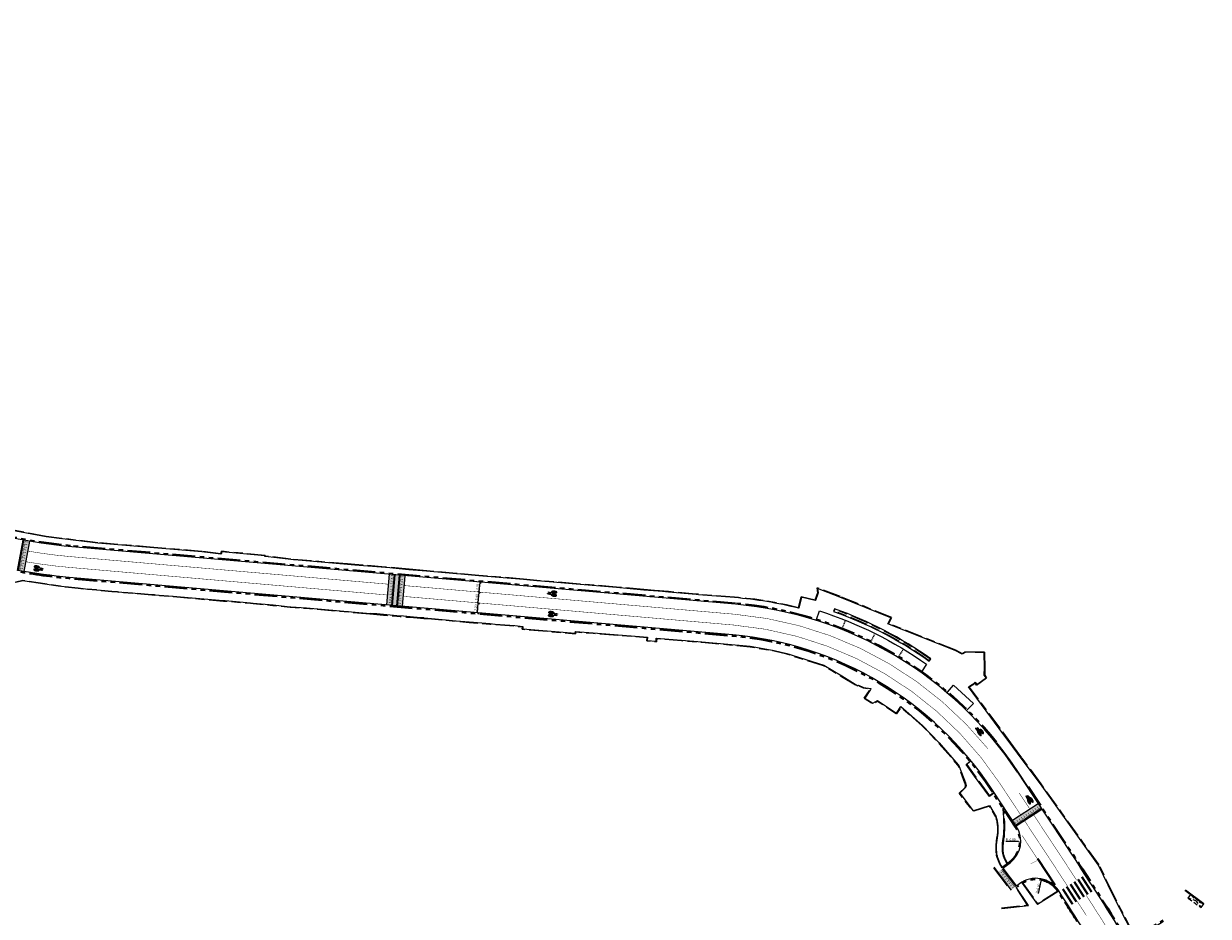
# Model space of a CAD drawing. Header units: metres. Extents: x -5 to 205656, y -9 to 393038.
# Tile 23 of 29: x 203346 to 203608, y 391954 to 392152. Entities that reach past the tile are written whole.
import ezdxf

# ---------------------------------------------------------------- set-up
doc = ezdxf.new("R2010")
doc.units = ezdxf.units.M
for name, pattern in [('DASHDOT', [1, 0.5, -0.25, 0, -0.25]), ('DASHED', [0.75, 0.5, -0.25]), ('DASHED2', [0.375, 0.25, -0.125]), ('VH-OPSLUITBAND_100X200', [16, 8, -2, 4, -2]), ('VH-TROTTOIRBAND_180-200', [20, 10, -2, 2, -2, 2, -2]), ('VW-1-1_STREEP', [2, 1, -1]), ('ZZ-AFBREEK-SO', [7, 4, -1, 1, -1])]:
    doc.linetypes.add(name, pattern=pattern)
for name, color, linetype, lineweight in [('Freesvakken_nle', 7, 'DASHED', 20), ('N-WE-VH-KANTOPSLUITING_BUSPERRONBAND', 4, 'Continuous', 15), ('N-WE-VH-KANTOPSLUITING_OPSLUITBAND_100X200-G', 7, 'VH-OPSLUITBAND_100X200', 30), ('N-WE-VH-KANTOPSLUITING_TROTTOIRBAND_180 200-G', 6, 'VH-TROTTOIRBAND_180-200', 40), ('N-WE-VH-KANTOPSLUITING_VOORKANTBAND-G', 7, 'Continuous', 15), ('N-WE-VH-VERHARDING_BESTRATING PATKEERVAK', 7, 'Continuous', 18), ('N-WE-VW-MARKERING_DWARS_DRIEHOEK_5050-G', 255, 'VW-HAAIETAND50-L-N', 35), ('N-WE-VW-MARKERING_LANGS_STREEP_11-G', 255, 'VW-1-1_STREEP', 13), ('N-WE-VW-MARKERING_SYMBOOL-S', 255, 'Continuous', 25), ('X-XX-AL-AANKLEDING-M', 7, 'Continuous', 18), ('X-XX-AL-AANPIJLING-M', 7, 'Continuous', 18), ('X-XX-AL-AFBREEKLIJN-G', 7, 'ZZ-AFBREEK-SO', 40)]:
    doc.layers.add(name, color=color, linetype=linetype, lineweight=lineweight)
for name, color, linetype in [('N-WE-VH-PLATEAU-G', 7, 'Continuous'), ('N-WE-VW-MARKERING_LANGS_STREEP-G', 255, 'Continuous'), ('N-WE-VW-MARKERING_VOP', 255, 'Continuous')]:
    doc.layers.add(name, color=color, linetype=linetype)
doc.styles.add('NLCS-ISO-M200-T25', font='NLCS-ISO.ttf', dxfattribs={"height": 0.5})
doc.styles.get("Standard").update_dxf_attribs({"font": 'arial.ttf'})
doc.linetypes.add('VW-HAAIETAND50-L-N', pattern='A,0,-0.5,[150,NLCS.SHX,S=1,R=0,X=-0.625,Y=-0.25],-0.5', length=1)
doc.dimstyles.new('NLCS-M200-T25-PIJL_L3_H2', dxfattribs={"dimscale": 0.2, "dimtxt": 2.5, "dimasz": 2.5, "dimexe": 2, "dimexo": 2, "dimgap": 0.7, "dimtad": 1, "dimdec": 3, "dimzin": 0, "dimdsep": 46, "dimtxsty": 'NLCS-ISO-M200-T25', "dimcen": 0, "dimdle": 2, "dimclrd": 256, "dimclre": 256, "dimclrt": 256, "dimazin": 0, "dimtfac": 1, "dimtdec": 3, "dimtofl": 0, "dimtmove": 0, "dimatfit": 3, "dimfxl": 2, "dimfxlon": 1, "dimtfillclr": 256, "dimtolj": 1, "dimtzin": 0, "dimlwd": -1, "dimlwe": -1, "dimarcsym": 0})
doc.dimstyles.new('NLCS_1-200', dxfattribs={"dimscale": 0.2, "dimtxt": 2.5, "dimasz": 2.5, "dimexe": 1.25, "dimexo": 0.625, "dimtad": 1, "dimzin": 1, "dimtxsty": 'Standard', "dimblk": 'OBLIQUE', "dimcen": 0, "dimse1": 1, "dimse2": 1, "dimadec": 0, "dimazin": 0, "dimtfac": 1, "dimtmove": 0, "dimatfit": 3, "dimfxl": 1, "dimarcsym": 0})

# ---------------------------------------------------------------- blocks, each defined once
blk = doc.blocks.new('*U211')
at = {"layer": 'N-WE-VH-PLATEAU-G', "transparency": 33554687}
h = blk.add_hatch(color=251, dxfattribs=at)
h.dxf.hatch_style = 1
h.paths.add_polyline_path([(6.8, -0.5), (6.8, 0.8), (0, 0.8), (0, -0.5)])
at = {"layer": 'N-WE-VH-PLATEAU-G', "color": 7, "true_color": 0xffffff}
for points, const_width in [([(0, 0.9), (6.8, 0.9)], 0.2), ([(0.25, 0.4), (0.25, 0.8)], 0.1), ([(0.55, -0.1), (0.55, 0.8)], 0.1), ([(0.85, 0.4), (0.85, 0.8)], 0.1), ([(1.15, -0.1), (1.15, 0.8)], 0.1), ([(1.45, 0.4), (1.45, 0.8)], 0.1), ([(1.75, -0.1), (1.75, 0.8)], 0.1), ([(2.05, 0.4), (2.05, 0.8)], 0.1), ([(2.35, -0.1), (2.35, 0.8)], 0.1), ([(2.65, 0.4), (2.65, 0.8)], 0.1), ([(2.95, -0.1), (2.95, 0.8)], 0.1), ([(3.25, 0.4), (3.25, 0.8)], 0.1), ([(3.55, -0.1), (3.55, 0.8)], 0.1), ([(3.85, 0.4), (3.85, 0.8)], 0.1), ([(4.15, -0.1), (4.15, 0.8)], 0.1), ([(4.45, 0.4), (4.45, 0.8)], 0.1), ([(4.75, -0.1), (4.75, 0.8)], 0.1), ([(5.05, 0.4), (5.05, 0.8)], 0.1), ([(5.35, -0.1), (5.35, 0.8)], 0.1), ([(5.65, 0.4), (5.65, 0.8)], 0.1), ([(5.95, -0.1), (5.95, 0.8)], 0.1), ([(6.25, 0.4), (6.25, 0.8)], 0.1), ([(6.55, -0.1), (6.55, 0.8)], 0.1)]:
    blk.add_lwpolyline(points, dxfattribs=dict(at, const_width=const_width))
at = {"layer": 'N-WE-VH-PLATEAU-G'}
for points in [[(0, 1), (6.8, 1)], [(0, -0.5), (6.8, -0.5)]]:
    blk.add_lwpolyline(points, dxfattribs=at)
at = {"layer": 'N-WE-VH-PLATEAU-G', "color": 7, "true_color": 0xffffff}
blk.add_lwpolyline([(0, 0.8), (6.8, 0.8)], dxfattribs=at)
blk = doc.blocks.new('*U234')
at = {"layer": 'N-WE-VH-PLATEAU-G', "transparency": 33554687}
h = blk.add_hatch(color=251, dxfattribs=at)
h.dxf.hatch_style = 1
h.paths.add_polyline_path([(4.96, -0.5), (4.96, 0.8), (0, 0.8), (0, -0.5)])
at = {"layer": 'N-WE-VH-PLATEAU-G', "color": 7, "true_color": 0xffffff}
for points, const_width in [([(0, 0.9), (4.96, 0.9)], 0.2), ([(0.25, 0.4), (0.25, 0.8)], 0.1), ([(0.55, -0.1), (0.55, 0.8)], 0.1), ([(0.85, 0.4), (0.85, 0.8)], 0.1), ([(1.15, -0.1), (1.15, 0.8)], 0.1), ([(1.45, 0.4), (1.45, 0.8)], 0.1), ([(1.75, -0.1), (1.75, 0.8)], 0.1), ([(2.05, 0.4), (2.05, 0.8)], 0.1), ([(2.35, -0.1), (2.35, 0.8)], 0.1), ([(2.65, 0.4), (2.65, 0.8)], 0.1), ([(2.95, -0.1), (2.95, 0.8)], 0.1), ([(3.25, 0.4), (3.25, 0.8)], 0.1), ([(3.55, -0.1), (3.55, 0.8)], 0.1), ([(3.85, 0.4), (3.85, 0.8)], 0.1), ([(4.15, -0.1), (4.15, 0.8)], 0.1), ([(4.45, 0.4), (4.45, 0.8)], 0.1), ([(4.75, -0.1), (4.75, 0.8)], 0.1)]:
    blk.add_lwpolyline(points, dxfattribs=dict(at, const_width=const_width))
at = {"layer": 'N-WE-VH-PLATEAU-G'}
for points in [[(0, 1), (4.96, 1)], [(0, -0.5), (4.96, -0.5)]]:
    blk.add_lwpolyline(points, dxfattribs=at)
at = {"layer": 'N-WE-VH-PLATEAU-G', "color": 7, "true_color": 0xffffff}
blk.add_lwpolyline([(0, 0.8), (4.96, 0.8)], dxfattribs=at)
blk = doc.blocks.new('*U232')
at = {"layer": 'N-WE-VH-PLATEAU-G', "transparency": 33554687}
h = blk.add_hatch(color=251, dxfattribs=at)
h.dxf.hatch_style = 1
h.paths.add_polyline_path([(6.79, -0.5), (6.79, 0.8), (0, 0.8), (0, -0.5)])
at = {"layer": 'N-WE-VH-PLATEAU-G', "color": 7, "true_color": 0xffffff}
for points, const_width in [([(0, 0.9), (6.79, 0.9)], 0.2), ([(0.25, 0.4), (0.25, 0.8)], 0.1), ([(0.55, -0.1), (0.55, 0.8)], 0.1), ([(0.85, 0.4), (0.85, 0.8)], 0.1), ([(1.15, -0.1), (1.15, 0.8)], 0.1), ([(1.45, 0.4), (1.45, 0.8)], 0.1), ([(1.75, -0.1), (1.75, 0.8)], 0.1), ([(2.05, 0.4), (2.05, 0.8)], 0.1), ([(2.35, -0.1), (2.35, 0.8)], 0.1), ([(2.65, 0.4), (2.65, 0.8)], 0.1), ([(2.95, -0.1), (2.95, 0.8)], 0.1), ([(3.25, 0.4), (3.25, 0.8)], 0.1), ([(3.55, -0.1), (3.55, 0.8)], 0.1), ([(3.85, 0.4), (3.85, 0.8)], 0.1), ([(4.15, -0.1), (4.15, 0.8)], 0.1), ([(4.45, 0.4), (4.45, 0.8)], 0.1), ([(4.75, -0.1), (4.75, 0.8)], 0.1), ([(5.05, 0.4), (5.05, 0.8)], 0.1), ([(5.35, -0.1), (5.35, 0.8)], 0.1), ([(5.65, 0.4), (5.65, 0.8)], 0.1), ([(5.95, -0.1), (5.95, 0.8)], 0.1), ([(6.25, 0.4), (6.25, 0.8)], 0.1), ([(6.55, -0.1), (6.55, 0.8)], 0.1)]:
    blk.add_lwpolyline(points, dxfattribs=dict(at, const_width=const_width))
at = {"layer": 'N-WE-VH-PLATEAU-G'}
for points in [[(0, 1), (6.79, 1)], [(0, -0.5), (6.79, -0.5)]]:
    blk.add_lwpolyline(points, dxfattribs=at)
at = {"layer": 'N-WE-VH-PLATEAU-G', "color": 7, "true_color": 0xffffff}
blk.add_lwpolyline([(0, 0.8), (6.79, 0.8)], dxfattribs=at)
blk = doc.blocks.new('SVW-MARKERING_SYMBOOL_FIETS_2.0')
h = blk.add_hatch(color=256)
h.paths.add_polyline_path([(-0.09, 2), (-0.13, 2), (-0.13, 2), (-0.16, 2, 0.236068), (-0.2, 1.96), (-0.22, 1.91), (-0.29, 1.14, 0.006813), (-0.3, 1.14, 0.22312), (-0.36, 1.17, 0.22312), (-0.43, 1.14, 0.090648), (-0.51, 1, 0.047451), (-0.55, 0.83, 0.035374), (-0.57, 0.59, 0.035374), (-0.55, 0.35, 0.047451), (-0.51, 0.17, 0.090648), (-0.43, 0.03, 0.22312), (-0.36, 0, 0.22312), (-0.3, 0.03, 0.090648), (-0.22, 0.17, 0.047451), (-0.18, 0.35, 0.035374), (-0.16, 0.59, 0.035374), (-0.18, 0.83, 0.047451), (-0.22, 1, 0.038864), (-0.25, 1.07), (-0.24, 1.16), (0, 0.53), (0, 0.44, 0.544665), (0.06, 0.39), (0.14, 0.4, 0.008345), (0.15, 0.35, 0.047451), (0.19, 0.17, 0.090648), (0.27, 0.03, 0.22312), (0.33, 0, 0.22312), (0.4, 0.03, 0.090648), (0.48, 0.17, 0.047451), (0.52, 0.35, 0.035374), (0.53, 0.59, 0.035374), (0.52, 0.83, 0.047451), (0.48, 1, 0.090648), (0.4, 1.14, 0.22312), (0.33, 1.17, 0.22312), (0.27, 1.14, 0.006813), (0.26, 1.14), (0.19, 1.54), (0.2, 1.69), (0.22, 1.67), (0.26, 1.83, 0.548946), (0.24, 1.85), (0.11, 1.85), (0.11, 1.78), (0.16, 1.73), (0.15, 1.6), (-0.2, 1.6), (-0.19, 1.8, -0.281777), (-0.13, 1.83), (-0.09, 1.83)])
h.paths.add_polyline_path([(0.13, 1.43), (0.04, 0.68), (0, 0.68), (-0.23, 1.29), (-0.22, 1.43)], flags=16)
h.paths.add_polyline_path([(0.17, 1.3), (0.22, 1.06, 0.035986), (0.19, 1, 0.047451), (0.15, 0.83, 0.021905), (0.13, 0.68), (0.09, 0.68)], flags=16)
h.paths.add_polyline_path([(-0.33, 1.03, -0.01664), (-0.31, 1), (-0.35, 0.75), (-0.38, 0.66), (-0.38, 0.55, 0.720759), (-0.36, 0.53, 0.162278), (-0.35, 0.55), (-0.31, 0.62), (-0.27, 0.81), (-0.27, 0.88, -0.030907), (-0.25, 0.78, -0.028874), (-0.24, 0.59, -0.028874), (-0.25, 0.4, -0.039407), (-0.27, 0.26, -0.080527), (-0.33, 0.15, -0.24906), (-0.36, 0.13, -0.24906), (-0.4, 0.15, -0.080527), (-0.46, 0.26, -0.039407), (-0.48, 0.4, -0.028874), (-0.49, 0.59, -0.028874), (-0.48, 0.78, -0.039407), (-0.46, 0.91, -0.080527), (-0.4, 1.03, -0.24906), (-0.36, 1.05, -0.24906)], flags=16)
h.paths.add_polyline_path([(0.33, 1.05, -0.24906), (0.37, 1.03, -0.080527), (0.42, 0.91, -0.039407), (0.45, 0.78, -0.028874), (0.46, 0.59, -0.028874), (0.45, 0.4, -0.039407), (0.42, 0.26, -0.080527), (0.37, 0.15, -0.24906), (0.33, 0.13, -0.24906), (0.29, 0.15, -0.080527), (0.24, 0.26, -0.039407), (0.22, 0.4, -0.003097), (0.21, 0.42), (0.33, 0.46), (0.37, 0.53), (0.37, 0.64, 0.414214), (0.33, 0.68), (0.21, 0.68, -0.014843), (0.22, 0.78, -0.039407), (0.24, 0.91, -0.080527), (0.29, 1.03, -0.24906)], flags=16)
at = {"flags": 128}
for points in [[(-0.3, 1.14, 0.22312), (-0.36, 1.17, 0.22312), (-0.43, 1.14, 0.090648), (-0.51, 1, 0.047451), (-0.55, 0.83, 0.035374), (-0.57, 0.59, 0.035374), (-0.55, 0.35, 0.047451), (-0.51, 0.17, 0.090648), (-0.43, 0.03, 0.22312), (-0.36, 0, 0.22312), (-0.3, 0.03, 0.090648), (-0.22, 0.17, 0.047451), (-0.18, 0.35, 0.035374), (-0.16, 0.59, 0.035374), (-0.18, 0.83, 0.047451), (-0.22, 1, 0.038864), (-0.25, 1.07), (-0.24, 1.16), (0, 0.53), (0, 0.44, 0.544665), (0.06, 0.39), (0.14, 0.4, 0.008345), (0.15, 0.35, 0.047451), (0.19, 0.17, 0.090648), (0.27, 0.03, 0.22312), (0.33, 0, 0.22312), (0.4, 0.03, 0.090648), (0.48, 0.17, 0.047451), (0.52, 0.35, 0.035374), (0.53, 0.59, 0.035374), (0.52, 0.83, 0.047451), (0.48, 1, 0.090648), (0.4, 1.14, 0.22312), (0.33, 1.17, 0.22312), (0.27, 1.14)], [(-0.29, 1.14), (-0.22, 1.91), (-0.2, 1.96, -0.414214), (-0.13, 2), (-0.09, 2), (-0.09, 1.83), (-0.13, 1.83, 0.281777), (-0.19, 1.8), (-0.2, 1.6), (0.15, 1.6), (0.16, 1.73), (0.11, 1.78), (0.11, 1.85), (0.24, 1.85, -0.548946), (0.26, 1.83), (0.22, 1.67), (0.2, 1.69), (0.19, 1.54), (0.26, 1.14)]]:
    blk.add_lwpolyline(points, format="xyb", dxfattribs=at)
for points in [[(-0.27, 0.88), (-0.27, 0.81), (-0.31, 0.62), (-0.35, 0.55, -0.162278), (-0.36, 0.53, -0.720759), (-0.38, 0.55), (-0.38, 0.66), (-0.35, 0.75), (-0.31, 1, 0.01664), (-0.33, 1.03, 0.24906), (-0.36, 1.05, 0.24906), (-0.4, 1.03, 0.080527), (-0.46, 0.91, 0.039407), (-0.48, 0.78, 0.028874), (-0.49, 0.59, 0.028874), (-0.48, 0.4, 0.039407), (-0.46, 0.26, 0.080527), (-0.4, 0.15, 0.24906), (-0.36, 0.13, 0.24906), (-0.33, 0.15, 0.080527), (-0.27, 0.26, 0.039407), (-0.25, 0.4, 0.028874), (-0.24, 0.59, 0.028874), (-0.25, 0.78, 0.030907)], [(0.22, 1.06, 0.035986), (0.19, 1, 0.047451), (0.15, 0.83, 0.021905), (0.13, 0.68), (0.09, 0.68), (0.17, 1.3)], [(0.46, 0.59, 0.028874), (0.45, 0.78, 0.039407), (0.42, 0.91, 0.080527), (0.37, 1.03, 0.24906), (0.33, 1.05, 0.24906), (0.29, 1.03, 0.080527), (0.24, 0.91, 0.039407), (0.22, 0.78, 0.014843), (0.21, 0.68), (0.33, 0.68, -0.414214), (0.37, 0.64), (0.37, 0.53), (0.33, 0.46), (0.21, 0.42, 0.003097), (0.22, 0.4, 0.039407), (0.24, 0.26, 0.080527), (0.29, 0.15, 0.24906), (0.33, 0.13, 0.24906), (0.37, 0.15, 0.080527), (0.42, 0.26, 0.039407), (0.45, 0.4, 0.028874)]]:
    blk.add_lwpolyline(points, format="xyb", close=True, dxfattribs=at)
blk.add_lwpolyline([(-0.23, 1.29), (0, 0.68), (0.04, 0.68), (0.13, 1.43), (-0.22, 1.43)], close=True, dxfattribs=at)
for centre, start, end in [((-0.65, 0.85), 38.1274, 39.6888), ((0.62, 0.85), 140.3112, 141.8726)]:
    blk.add_arc(centre, 0.455, start, end)
blk = doc.blocks.new('*D95')
at = {"layer": 'X-XX-AL-AANPIJLING-M', "transparency": 16777216}
blk.add_line((203563.38, 391970.97), (203566.19, 391970.97), dxfattribs=at)
blk.add_solid([(203566.19, 391971.05), (203566.19, 391970.88), (203566.69, 391970.97)], dxfattribs=at)
at = {"layer": 'X-XX-AL-AANPIJLING-M', "transparency": 16777216, "insert": (203564.45, 391971.36), "char_height": 0.5, "attachment_point": 5, "rotation": 360, "style": 'NLCS-ISO-M200-T25'}
blk.add_mtext('\\A1;R=6.00', dxfattribs=at)
blk = doc.blocks.new('*D96')
at = {"layer": 'X-XX-AL-AANPIJLING-M', "transparency": 16777216}
blk.add_line((203570.61, 391959.39), (203571.22, 391962.13), dxfattribs=at)
blk.add_solid([(203571.14, 391962.15), (203571.31, 391962.11), (203571.33, 391962.62)], dxfattribs=at)
at = {"layer": 'X-XX-AL-AANPIJLING-M', "transparency": 16777216, "insert": (203570.46, 391960.52), "char_height": 0.5, "attachment_point": 5, "rotation": 77.3641, "style": 'NLCS-ISO-M200-T25'}
blk.add_mtext('\\A1;R=6.00', dxfattribs=at)
blk = doc.blocks.new('_Oblique')
at = {"color": 0, "linetype": 'ByBlock', "lineweight": -2}
blk.add_line((-0.5, -0.5), (0.5, 0.5), dxfattribs=at)
blk = doc.blocks.new('*D133')
at = {"layer": 'X-XX-AL-AANKLEDING-M', "color": 0, "lineweight": -2, "transparency": 16777216}
blk.add_line((203446.47, 392021.53), (203446.66, 392023.72), dxfattribs=at)
at = {"layer": 'X-XX-AL-AANKLEDING-M', "color": 0, "lineweight": -2, "transparency": 16777216, "xscale": 0.5, "yscale": 0.5, "zscale": 0.5}
for p, rotation in [((203446.66, 392023.72), 85.04054488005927), ((203446.47, 392021.53), 265.0405448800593)]:
    blk.add_blockref('_Oblique', p, dxfattribs=dict(at, rotation=rotation))
at = {"layer": 'X-XX-AL-AANKLEDING-M', "color": 0, "transparency": 16777216, "insert": (203446.14, 392022.67), "char_height": 0.5, "attachment_point": 5, "rotation": 85.0405}
blk.add_mtext('2,20', dxfattribs=at)
blk = doc.blocks.new('*D134')
at = {"layer": 'X-XX-AL-AANKLEDING-M', "color": 0, "lineweight": -2, "transparency": 16777216}
blk.add_line((203446.66, 392023.72), (203446.87, 392026.12), dxfattribs=at)
at = {"layer": 'X-XX-AL-AANKLEDING-M', "color": 0, "lineweight": -2, "transparency": 16777216, "xscale": 0.5, "yscale": 0.5, "zscale": 0.5}
for p, rotation in [((203446.87, 392026.12), 85.04054488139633), ((203446.66, 392023.72), 265.0405448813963)]:
    blk.add_blockref('_Oblique', p, dxfattribs=dict(at, rotation=rotation))
at = {"layer": 'X-XX-AL-AANKLEDING-M', "color": 0, "transparency": 16777216, "insert": (203446.34, 392024.96), "char_height": 0.5, "attachment_point": 5, "rotation": 85.0405}
blk.add_mtext('2,40', dxfattribs=at)
blk = doc.blocks.new('*D135')
at = {"layer": 'X-XX-AL-AANKLEDING-M', "color": 0, "lineweight": -2, "transparency": 16777216}
blk.add_line((203446.87, 392026.12), (203447.06, 392028.31), dxfattribs=at)
at = {"layer": 'X-XX-AL-AANKLEDING-M', "color": 0, "lineweight": -2, "transparency": 16777216, "xscale": 0.5, "yscale": 0.5, "zscale": 0.5}
for p, rotation in [((203447.06, 392028.31), 85.04054487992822), ((203446.87, 392026.12), 265.0405448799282)]:
    blk.add_blockref('_Oblique', p, dxfattribs=dict(at, rotation=rotation))
at = {"layer": 'X-XX-AL-AANKLEDING-M', "color": 0, "transparency": 16777216, "insert": (203446.54, 392027.25), "char_height": 0.5, "attachment_point": 5, "rotation": 85.0405}
blk.add_mtext('2,20', dxfattribs=at)
blk = doc.blocks.new('*U198')
at = {"layer": 'N-WE-VH-PLATEAU-G', "transparency": 33554687}
h = blk.add_hatch(color=251, dxfattribs=at)
h.dxf.hatch_style = 1
h.paths.add_polyline_path([(6.8, -0.3), (6.8, 1.45), (0, 1.45), (0, -0.3)])
at = {"layer": 'N-WE-VH-PLATEAU-G', "color": 7, "true_color": 0xffffff}
for points, const_width in [([(0, 0.9), (6.8, 0.9)], 0.2), ([(0.25, 0.5), (0.25, 0.8)], 0.1), ([(0.55, 0.1), (0.55, 0.8)], 0.1), ([(0.85, 0.5), (0.85, 0.8)], 0.1), ([(1.15, 0.1), (1.15, 0.8)], 0.1), ([(1.45, 0.5), (1.45, 0.8)], 0.1), ([(1.75, 0.1), (1.75, 0.8)], 0.1), ([(2.05, 0.5), (2.05, 0.8)], 0.1), ([(2.35, 0.1), (2.35, 0.8)], 0.1), ([(2.65, 0.5), (2.65, 0.8)], 0.1), ([(2.95, 0.1), (2.95, 0.8)], 0.1), ([(3.25, 0.5), (3.25, 0.8)], 0.1), ([(3.55, 0.1), (3.55, 0.8)], 0.1), ([(3.85, 0.5), (3.85, 0.8)], 0.1), ([(4.15, 0.1), (4.15, 0.8)], 0.1), ([(4.45, 0.5), (4.45, 0.8)], 0.1), ([(4.75, 0.1), (4.75, 0.8)], 0.1), ([(5.05, 0.5), (5.05, 0.8)], 0.1), ([(5.35, 0.1), (5.35, 0.8)], 0.1), ([(5.65, 0.5), (5.65, 0.8)], 0.1), ([(5.95, 0.1), (5.95, 0.8)], 0.1), ([(6.25, 0.5), (6.25, 0.8)], 0.1), ([(6.55, 0.1), (6.55, 0.8)], 0.1)]:
    blk.add_lwpolyline(points, dxfattribs=dict(at, const_width=const_width))
at = {"layer": 'N-WE-VH-PLATEAU-G'}
for points in [[(0, 1), (6.8, 1)], [(0, -0.3), (6.8, -0.3)]]:
    blk.add_lwpolyline(points, dxfattribs=at)
at = {"layer": 'N-WE-VH-PLATEAU-G', "color": 7, "true_color": 0xffffff}
blk.add_lwpolyline([(0, 0.8), (6.8, 0.8)], dxfattribs=at)
blk = doc.blocks.new('*U201')
at = {"layer": 'N-WE-VH-PLATEAU-G', "transparency": 33554687}
h = blk.add_hatch(color=251, dxfattribs=at)
h.dxf.hatch_style = 1
h.paths.add_polyline_path([(6.8, -0.3), (6.8, 1.45), (0, 1.45), (0, -0.3)])
at = {"layer": 'N-WE-VH-PLATEAU-G', "color": 7, "true_color": 0xffffff}
for points, const_width in [([(0, 0.9), (6.8, 0.9)], 0.2), ([(0.25, 0.5), (0.25, 0.8)], 0.1), ([(0.55, 0.1), (0.55, 0.8)], 0.1), ([(0.85, 0.5), (0.85, 0.8)], 0.1), ([(1.15, 0.1), (1.15, 0.8)], 0.1), ([(1.45, 0.5), (1.45, 0.8)], 0.1), ([(1.75, 0.1), (1.75, 0.8)], 0.1), ([(2.05, 0.5), (2.05, 0.8)], 0.1), ([(2.35, 0.1), (2.35, 0.8)], 0.1), ([(2.65, 0.5), (2.65, 0.8)], 0.1), ([(2.95, 0.1), (2.95, 0.8)], 0.1), ([(3.25, 0.5), (3.25, 0.8)], 0.1), ([(3.55, 0.1), (3.55, 0.8)], 0.1), ([(3.85, 0.5), (3.85, 0.8)], 0.1), ([(4.15, 0.1), (4.15, 0.8)], 0.1), ([(4.45, 0.5), (4.45, 0.8)], 0.1), ([(4.75, 0.1), (4.75, 0.8)], 0.1), ([(5.05, 0.5), (5.05, 0.8)], 0.1), ([(5.35, 0.1), (5.35, 0.8)], 0.1), ([(5.65, 0.5), (5.65, 0.8)], 0.1), ([(5.95, 0.1), (5.95, 0.8)], 0.1), ([(6.25, 0.5), (6.25, 0.8)], 0.1), ([(6.55, 0.1), (6.55, 0.8)], 0.1)]:
    blk.add_lwpolyline(points, dxfattribs=dict(at, const_width=const_width))
at = {"layer": 'N-WE-VH-PLATEAU-G'}
for points in [[(0, 1), (6.8, 1)], [(0, -0.3), (6.8, -0.3)]]:
    blk.add_lwpolyline(points, dxfattribs=at)
at = {"layer": 'N-WE-VH-PLATEAU-G', "color": 7, "true_color": 0xffffff}
blk.add_lwpolyline([(0, 0.8), (6.8, 0.8)], dxfattribs=at)

msp = doc.modelspace()

# ---------------------------------------------------------------- linework, layer by layer
at = {"layer": 'Freesvakken_nle', "color": 7, "ltscale": 2}
for points in [[(203603.743, 391958.387), (203604.339, 391959.19), (203606.569, 391956.289), (203607.165, 391957.091), (203603.743, 391958.387)], [(203603.743, 391958.387), (203606.569, 391956.289)], [(203604.339, 391959.19), (203607.165, 391957.091)]]:
    msp.add_lwpolyline(points, dxfattribs=at)
at = {"layer": 'N-WE-VH-KANTOPSLUITING_BUSPERRONBAND', "const_width": 0.3}
msp.add_lwpolyline([(203561.324, 391992.817, -0.0241405), (203566.036, 391986.372), (203568.254, 391983.015)], format="xyb", dxfattribs=at)
at = {"layer": 'N-WE-VH-KANTOPSLUITING_OPSLUITBAND_100X200-G', "ltscale": 0.5}
for points in [[(203565.025, 391991.933), (203562.018, 391996.008), (203555.283, 392005.105), (203555.646, 392005.36), (203556.369, 392005.796), (203556.557, 392006.03), (203556.924, 392005.521), (203559.138, 392007.13), (203558.717, 392007.737), (203558.738, 392009.499), (203558.675, 392012.481), (203558.685, 392012.803), (203554.486, 392012.91), (203553.74, 392012.456), (203552.226, 392013.267), (203537.392, 392019.172), (203537.502, 392019.345), (203538.088, 392020.476), (203526.705, 392025.109), (203521.621, 392027.03), (203521.763, 392025.924), (203521.219, 392024.361), (203518.092, 392025.095), (203517.505, 392022.653, 0.0421152), (203503.345, 392024.983), (203495.411, 392025.62), (203494.89, 392025.686), (203488.75, 392026.232), (203486.746, 392026.399), (203486.424, 392026.39), (203483.302, 392026.671), (203477.24, 392027.227), (203468.351, 392027.967), (203458.1, 392028.833), (203456.654, 392028.975), (203446.749, 392029.809), (203442, 392030.233), (203441.806, 392030.262), (203435.236, 392030.817), (203431.324, 392031.151), (203426.316, 392031.656), (203426.147, 392031.647), (203419.363, 392032.204), (203417.686, 392032.334), (203405.158, 392033.408), (203400.174, 392034.023), (203399.501, 392034.053), (203399.513, 392034.209), (203389.845, 392035.151), (203389.672, 392034.594), (203385.501, 392035.102), (203374.891, 392035.994), (203362.458, 392037.044), (203351.023, 392038.409), (203339.173, 392040.678)], [(203562.546, 391965.102, -0.0810946), (203561.302, 391968.021, -0.0734192), (203561.504, 391972.287, 0.1291442), (203561.15, 391976.372)], [(203563.746, 391966.012, -0.0741365), (203562.785, 391968.277, -0.0716662), (203562.979, 391972.015, 0.0486956), (203562.951, 391976.972), (203562.863, 391978.203)]]:
    msp.add_lwpolyline(points, format="xyb", dxfattribs=at)
at = {"layer": 'N-WE-VH-KANTOPSLUITING_OPSLUITBAND_100X200-G', "ltscale": 0.5, "flags": 128}
for points in [[(203337.725, 392018.456), (203337.957, 392019.297), (203338.852, 392022.407), (203339.721, 392025.434), (203340.641, 392026.833), (203342.045, 392027.822), (203345.839, 392028.643), (203353.149, 392027.548), (203358.1, 392026.947), (203365.588, 392026.281), (203366.804, 392026.138), (203370.708, 392025.81), (203374.39, 392025.477), (203374.933, 392025.471), (203378.993, 392025.145), (203379.068, 392025.14), (203390.257, 392024.125), (203390.627, 392024.12), (203396.234, 392023.644), (203396.816, 392023.565), (203401.225, 392023.158), (203404.995, 392022.763), (203405.137, 392022.748), (203408.604, 392022.54), (203408.667, 392022.535), (203422.689, 392021.298)], [(203434.579, 392020.304), (203434.681, 392020.295), (203436.305, 392020.173), (203441.775, 392019.678), (203444.627, 392019.41), (203449.236, 392019.03), (203450.3, 392018.934), (203454.702, 392018.603), (203456.413, 392018.431), (203456.367, 392017.896), (203468.185, 392016.905), (203468.247, 392017.29), (203472.069, 392017), (203483.987, 392016.07), (203483.91, 392015.302), (203486.106, 392015.112), (203486.133, 392015.839), (203491.627, 392015.379), (203496.1, 392015.004), (203506.785, 392014.017), (203512.093, 392013.104), (203514.92, 392012.434), (203523.066, 392009.845), (203527.009, 392007.466), (203530.655, 392005.223), (203530.822, 392005.414), (203531.876, 392004.931), (203533.382, 392004.689), (203533.374, 392004.592), (203532.019, 392002.605), (203533.93, 392001.391), (203535.008, 392002.002), (203539.185, 391999.191), (203540.186, 392000.639), (203544.857, 391996.519), (203548.536, 391992.664), (203552.785, 391987.82), (203553.002, 391987.492), (203554.335, 391983.886), (203554.356, 391983.805)], [(203554.356, 391983.805), (203554.481, 391983.339), (203554.359, 391982.88), (203553.049, 391981.624), (203556.143, 391977.614), (203559.738, 391978.789), (203561.15, 391976.372)], [(203567.048, 391961.739), (203570.418, 391957.087)], [(203574.872, 391959.942), (203570.418, 391957.087)]]:
    msp.add_lwpolyline(points, dxfattribs=at)
msp.add_lwpolyline([(203434.578, 392020.304, -0.0029853), (203422.689, 392021.298, -0.0029853)], format="xyb", dxfattribs=at)
at = {"layer": 'N-WE-VH-KANTOPSLUITING_OPSLUITBAND_100X200-G', "ltscale": 0.5}
msp.add_lwpolyline([(203525.527, 392022.336), (203525.359, 392021.865, -0.0688767), (203546.417, 392010.914), (203546.706, 392011.322, 0.0688767)], format="xyb", close=True, dxfattribs=at)
for points in [[(203592.009, 391949.791), (203591.534, 391950.558), (203587.199, 391958.974), (203583.946, 391965.733), (203571.109, 391983.703), (203566.879, 391989.42), (203565.025, 391991.933)], [(203556.521, 391985.454), (203554.717, 391987.93), (203555.524, 391988.617)], [(203560.603, 391981.628), (203559.764, 391981.003), (203556.521, 391985.454)], [(203562.458, 391956.154), (203568.203, 391956.793), (203565.611, 391960.741)]]:
    msp.add_lwpolyline(points, dxfattribs=at)
at = {"layer": 'N-WE-VH-KANTOPSLUITING_TROTTOIRBAND_180 200-G', "ltscale": 0.5}
msp.add_lwpolyline([(203561.332, 391992.887, 0.2038095), (203503.555, 392023.606), (203356.746, 392036.345, -0.0614686), (203330.055, 392042.016), (203329.471, 392042.217, -0.1961717), (203254.796, 392107.655), (203241.991, 392133.284), (203233.33, 392150.62), (203232.704, 392151.919)], format="xyb", dxfattribs=at)
at = {"layer": 'N-WE-VH-KANTOPSLUITING_TROTTOIRBAND_180 200-G', "ltscale": 0.5, "flags": 128}
for points in [[(203560.094, 391982.399, 0.2291188), (203502.932, 392016.433), (203356.124, 392029.172, -0.0243585), (203344.681, 392030.729, -0.0243585)], [(203562.63, 391965.173), (203564.185, 391966.341, 0.3956388), (203565.529, 391974.163), (203560.094, 391982.399, 0.0169277)], [(203568.296, 391983.042), (203576.279, 391970.946, -0.005893), (203589.076, 391951.047, 0.4140339), (203592.934, 391950.16), (203598.193, 391953.451)], [(203574.925, 391959.86, 0.439022), (203566.523, 391961.39), (203565.859, 391960.896)], [(203579.179, 391953.234, 0.0058584), (203574.926, 391959.858, 0.0052367)]]:
    msp.add_lwpolyline(points, format="xyb", dxfattribs=at)
at = {"layer": 'N-WE-VH-KANTOPSLUITING_VOORKANTBAND-G'}
msp.add_line((203562.75, 391965.014), (203565.74, 391961.056), dxfattribs=at)
for points in [[(203565.937, 391986.255, 0.2291188), (203503.538, 392023.406), (203356.729, 392036.146, -0.0614686), (203329.99, 392041.827), (203329.406, 392042.028)], [(203564.946, 391991.873), (203561.938, 391995.949), (203555.142, 392005.128), (203555.591, 392005.444), (203556.302, 392005.872), (203556.561, 392006.195), (203556.946, 392005.661), (203559, 392007.153), (203558.617, 392007.706), (203558.638, 392009.499), (203558.575, 392012.482), (203558.582, 392012.706), (203554.513, 392012.809), (203553.743, 392012.341), (203552.184, 392013.176), (203537.243, 392019.124), (203537.415, 392019.395), (203537.949, 392020.425), (203526.668, 392025.016), (203521.741, 392026.878), (203521.865, 392025.913), (203521.284, 392024.244), (203518.166, 392024.975), (203517.579, 392022.531, 0.0424126), (203503.337, 392024.883), (203495.401, 392025.521), (203494.879, 392025.587), (203488.741, 392026.132), (203486.743, 392026.299), (203486.421, 392026.29), (203483.293, 392026.571), (203477.231, 392027.127), (203468.343, 392027.867), (203458.091, 392028.733), (203456.645, 392028.875), (203446.74, 392029.709), (203441.988, 392030.134), (203441.794, 392030.163), (203435.228, 392030.717), (203431.315, 392031.051), (203426.314, 392031.556), (203426.146, 392031.547), (203419.355, 392032.104), (203417.678, 392032.234), (203405.148, 392033.309), (203400.166, 392033.923), (203399.394, 392033.958), (203399.406, 392034.119), (203389.916, 392035.044), (203389.743, 392034.485), (203385.491, 392035.003), (203374.883, 392035.894), (203362.448, 392036.945), (203351.008, 392038.31), (203339.088, 392040.592)], [(203560.261, 391982.509, 0.2291188), (203502.95, 392016.632), (203356.141, 392029.371, -0.0243513), (203344.721, 392030.925, -0.0243513)], [(203434.585, 392020.403, -0.0029853), (203422.698, 392021.398)], [(203562.75, 391965.014), (203564.306, 391966.181, 0.395655), (203565.696, 391974.273), (203560.577, 391982.03), (203560.261, 391982.509)], [(203586.258, 391942.328, 0.0052367), (203575.094, 391959.967)]]:
    msp.add_lwpolyline(points, format="xyb", dxfattribs=at)
at = {"layer": 'N-WE-VH-KANTOPSLUITING_VOORKANTBAND-G', "flags": 128}
for points in [[(203337.668, 392018.472), (203337.899, 392019.313), (203338.794, 392022.424), (203339.666, 392025.459), (203340.597, 392026.875), (203342.02, 392027.878), (203345.837, 392028.704), (203353.157, 392027.607), (203358.106, 392027.007), (203365.594, 392026.341), (203366.81, 392026.198), (203370.713, 392025.87), (203374.393, 392025.537), (203374.936, 392025.531), (203378.998, 392025.205), (203379.072, 392025.2), (203390.205, 392024.226)], [(203390.205, 392024.226), (203390.632, 392024.22), (203396.245, 392023.743), (203396.827, 392023.664), (203401.235, 392023.258), (203405.005, 392022.862), (203405.145, 392022.848), (203408.611, 392022.64), (203408.675, 392022.635), (203422.698, 392021.398)], [(203434.587, 392020.403), (203434.689, 392020.395), (203436.313, 392020.273), (203441.784, 392019.778), (203444.636, 392019.51), (203449.245, 392019.13), (203450.308, 392019.034), (203454.711, 392018.703), (203456.521, 392018.521), (203456.475, 392017.987), (203468.101, 392017.012), (203468.162, 392017.396), (203472.077, 392017.1), (203484.097, 392016.162), (203484.02, 392015.393), (203486.01, 392015.221), (203486.037, 392015.947), (203491.635, 392015.479), (203496.109, 392015.104), (203506.798, 392014.116), (203512.113, 392013.202), (203514.947, 392012.53), (203523.108, 392009.937), (203527.061, 392007.551), (203530.635, 392005.352), (203530.796, 392005.536), (203531.905, 392005.028), (203533.489, 392004.773), (203533.472, 392004.558), (203532.16, 392002.634), (203533.933, 392001.508), (203535.013, 392002.119), (203539.159, 391999.329), (203540.168, 392000.788), (203544.926, 391996.591), (203548.61, 391992.732), (203552.865, 391987.881), (203553.092, 391987.538), (203554.43, 391983.916), (203554.442, 391983.871)], [(203554.442, 391983.871), (203554.584, 391983.339), (203554.448, 391982.827), (203553.183, 391981.614), (203556.179, 391977.731), (203559.784, 391978.909), (203561.248, 391976.402)]]:
    msp.add_lwpolyline(points, dxfattribs=at)
at = {"layer": 'N-WE-VH-KANTOPSLUITING_VOORKANTBAND-G'}
msp.add_lwpolyline([(203525.49, 392022.413), (203525.282, 392021.828, -0.0692252), (203546.431, 392010.83), (203546.79, 392011.336, 0.0692227)], format="xyb", close=True, dxfattribs=at)
for points in [[(203591.903, 391949.771), (203591.447, 391950.509), (203587.109, 391958.929), (203583.86, 391965.682), (203571.028, 391983.644), (203566.799, 391989.361), (203564.946, 391991.873)], [(203556.441, 391985.394), (203554.582, 391987.946), (203555.461, 391988.695)], [(203560.658, 391981.544), (203559.743, 391980.862), (203556.441, 391985.394)], [(203562.469, 391956.055), (203568.376, 391956.712), (203565.695, 391960.796)], [(203574.925, 391959.859), (203570.392, 391956.952)]]:
    msp.add_lwpolyline(points, dxfattribs=at)
at = {"layer": 'N-WE-VH-KANTOPSLUITING_VOORKANTBAND-G', "ltscale": 0.2, "flags": 128}
msp.add_lwpolyline([(203565.937, 391986.255), (203569.493, 391980.866), (203576.112, 391970.836, -0.005893), (203588.906, 391950.941, 0.4140339), (203593.04, 391949.991), (203598.299, 391953.282)], format="xyb", dxfattribs=at)
at = {"layer": 'N-WE-VH-KANTOPSLUITING_VOORKANTBAND-G', "flags": 128}
for points in [[(203563.661, 391965.959, -0.0743787), (203562.686, 391968.26, -0.071722), (203562.88, 391972.029, 0.0486603), (203562.851, 391976.963), (203562.76, 391978.359)], [(203562.63, 391965.156, -0.0809118), (203561.401, 391968.038, -0.0733166), (203561.602, 391972.269, 0.1284256), (203561.248, 391976.402, 0.1291806)]]:
    msp.add_lwpolyline(points, format="xyb", dxfattribs=at)
at = {"layer": 'N-WE-VH-KANTOPSLUITING_VOORKANTBAND-G', "ltscale": 0.2}
msp.add_lwpolyline([(203575.094, 391959.967, 0.4389857), (203566.403, 391961.55), (203565.74, 391961.056)], format="xyb", dxfattribs=at)
at = {"layer": 'N-WE-VH-KANTOPSLUITING_VOORKANTBAND-G', "ltscale": 0.2, "flags": 128}
msp.add_lwpolyline([(203566.961, 391961.688), (203570.392, 391956.952)], dxfattribs=at)
at = {"layer": 'N-WE-VH-VERHARDING_BESTRATING PATKEERVAK'}
msp.add_lwpolyline([(203521.524, 392020.031), (203522.127, 392021.938, -0.0778924), (203545.861, 392010.131), (203544.704, 392008.5)], format="xyb", dxfattribs=at)
at = {"layer": 'N-WE-VH-VERHARDING_BESTRATING PATKEERVAK', "color": 7, "linetype": 'DASHED2'}
for points in [[(203527.173, 392018.02), (203527.911, 392019.879)], [(203533.563, 392015.168), (203534.454, 392016.959)], [(203539.694, 392011.797), (203540.728, 392013.503)]]:
    msp.add_lwpolyline(points, dxfattribs=at)
at = {"layer": 'N-WE-VH-VERHARDING_BESTRATING PATKEERVAK'}
msp.add_lwpolyline([(203550.49, 392004), (203551.786, 392005.524), (203556.25, 392001.447), (203554.848, 392000.017)], dxfattribs=at)
at = {"layer": 'N-WE-VW-MARKERING_DWARS_DRIEHOEK_5050-G', "ltscale": 5}
msp.add_lwpolyline([(203570.395, 391967.12), (203574.205, 391961.32)], dxfattribs=at)
at = {"layer": 'N-WE-VW-MARKERING_LANGS_STREEP-G', "ltscale": 5, "const_width": 0.0577, "flags": 128}
msp.add_lwpolyline([(203570.267, 391966.676), (203570.267, 391966.676), (203568.861, 391965.964)], dxfattribs=at)
at = {"layer": 'N-WE-VW-MARKERING_LANGS_STREEP_11-G', "ltscale": 5, "const_width": 0.1, "flags": 128}
for points in [[(203426.812, 392027.856), (203356.539, 392033.954, -0.0220178), (203347.012, 392035.188)], [(203559.401, 391991.457, 0.2034796), (203503.347, 392021.215), (203430.313, 392027.552)], [(203566.706, 391976.737), (203562.097, 391983.721, 0.2291188), (203503.14, 392018.824), (203430.074, 392025.164)], [(203579.034, 391962.344, 0.0021717), (203574.276, 391969.624), (203569.536, 391976.807)], [(203577.014, 391961.049, 0.0021689), (203572.272, 391968.302), (203567.533, 391975.485)], [(203581.198, 391954.522, 0.001019), (203579.173, 391957.682)], [(203596.301, 391934.723), (203593.878, 391938.704, 0.0064751), (203581.193, 391958.977, 0.0069705)]]:
    msp.add_lwpolyline(points, format="xyb", dxfattribs=at)
at = {"layer": 'N-WE-VW-MARKERING_LANGS_STREEP_11-G', "ltscale": 5, "flags": 128}
msp.add_lwpolyline([(203426.595, 392025.466, 0.1, 0.1, 0), (203356.331, 392031.563, 0.1, 0.1, -0.0211369), (203346.588, 392032.825, 0, 0, 0)], format="xyseb", dxfattribs=at)
at = {"layer": 'N-WE-VW-MARKERING_LANGS_STREEP_11-G', "ltscale": 5, "const_width": 0.1, "flags": 128}
for points in [[(203566.342, 391981.647), (203567.656, 391979.655), (203568.709, 391978.059)], [(203570.353, 391967.092), (203567.001, 391972.196)]]:
    msp.add_lwpolyline(points, dxfattribs=at)
at = {"layer": 'N-WE-VW-MARKERING_VOP', "const_width": 0.5}
for points in [[(203579.361, 391962.554), (203581.52, 391959.187)], [(203580.203, 391963.094), (203582.362, 391959.727)], [(203575.994, 391960.395), (203578.153, 391957.028)], [(203576.836, 391960.935), (203578.995, 391957.568)], [(203577.678, 391961.475), (203579.837, 391958.107)], [(203578.519, 391962.014), (203580.678, 391958.647)]]:
    msp.add_lwpolyline(points, dxfattribs=at)
at = {"layer": 'X-XX-AL-AFBREEKLIJN-G', "linetype": 'DASHDOT', "ltscale": 10}
for points in [[(203560.752, 391965.169), (203565.084, 391959.436)], [(203603.081, 391960.125), (203608.183, 391956.335)]]:
    msp.add_lwpolyline(points, dxfattribs=at)

# ---------------------------------------------------------------- block references
at = {"layer": 'N-WE-VH-PLATEAU-G'}
for name, p, rotation in [('*U211', (203345.707, 392030.748), 79.82423044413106), ('*U198', (203429.591, 392022.998), 85.0453353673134), ('*U232', (203570.816, 391978.85), 213.4213325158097), ('*U234', (203561.952, 391964.411), 307.0754291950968)]:
    msp.add_blockref(name, p, dxfattribs=dict(at, rotation=rotation))
at = {"layer": 'N-WE-VH-PLATEAU-G', "xscale": -1, "rotation": 265.0453353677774}
msp.add_blockref('*U201', (203426.702, 392023.248), dxfattribs=at)
at = {"layer": 'N-WE-VW-MARKERING_SYMBOOL-S'}
for p, rotation in [((203348.326, 392031.425), 261.1490438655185), ((203464.006, 392025.733), 85.040544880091), ((203462.163, 392021.275), 265.0405448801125), ((203558.194, 391994.595), 41.26085945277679), ((203569.132, 391979.416), 33.4213325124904)]:
    msp.add_blockref('SVW-MARKERING_SYMBOOL_FIETS_2.0', p, dxfattribs=dict(at, rotation=rotation))

# ---------------------------------------------------------------- dimensions: what is measured, and where the dimension line sits
at = {"layer": 'X-XX-AL-AANKLEDING-M'}
for p1, p2, picture, middle in [((203446.869, 392026.116), (203447.059, 392028.307), '*D135', (203446.54, 392027.248)), ((203446.661, 392023.725), (203446.869, 392026.116), '*D134', (203446.341, 392024.957)), ((203446.471, 392021.533), (203446.661, 392023.725), '*D133', (203446.142, 392022.665))]:
    dim = msp.add_aligned_dim(p1=p1, p2=p2, distance=0, dimstyle='NLCS_1-200', override={"dimzin": 0}, dxfattribs=at)
    dim.commit()
    dim.dimension.update_dxf_attribs({"geometry": picture, "text_midpoint": middle})
at = {"layer": 'X-XX-AL-AANPIJLING-M'}
for center, mpoint, picture, middle in [((203560.688, 391970.968), (203566.688, 391970.968), '*D95', (203564.448, 391970.968)), ((203570.021, 391956.763), (203571.333, 391962.618), '*D96', (203570.843, 391960.432))]:
    dim = msp.add_radius_dim(center=center, mpoint=mpoint, dimstyle='NLCS-M200-T25-PIJL_L3_H2', override={"dimdec": 2, "dimpost": 'R=<>'}, dxfattribs=at)
    dim.commit()
    dim.dimension.update_dxf_attribs({"geometry": picture, "text_midpoint": middle, "dimtype": 164})

doc.saveas('drawing.dxf')
